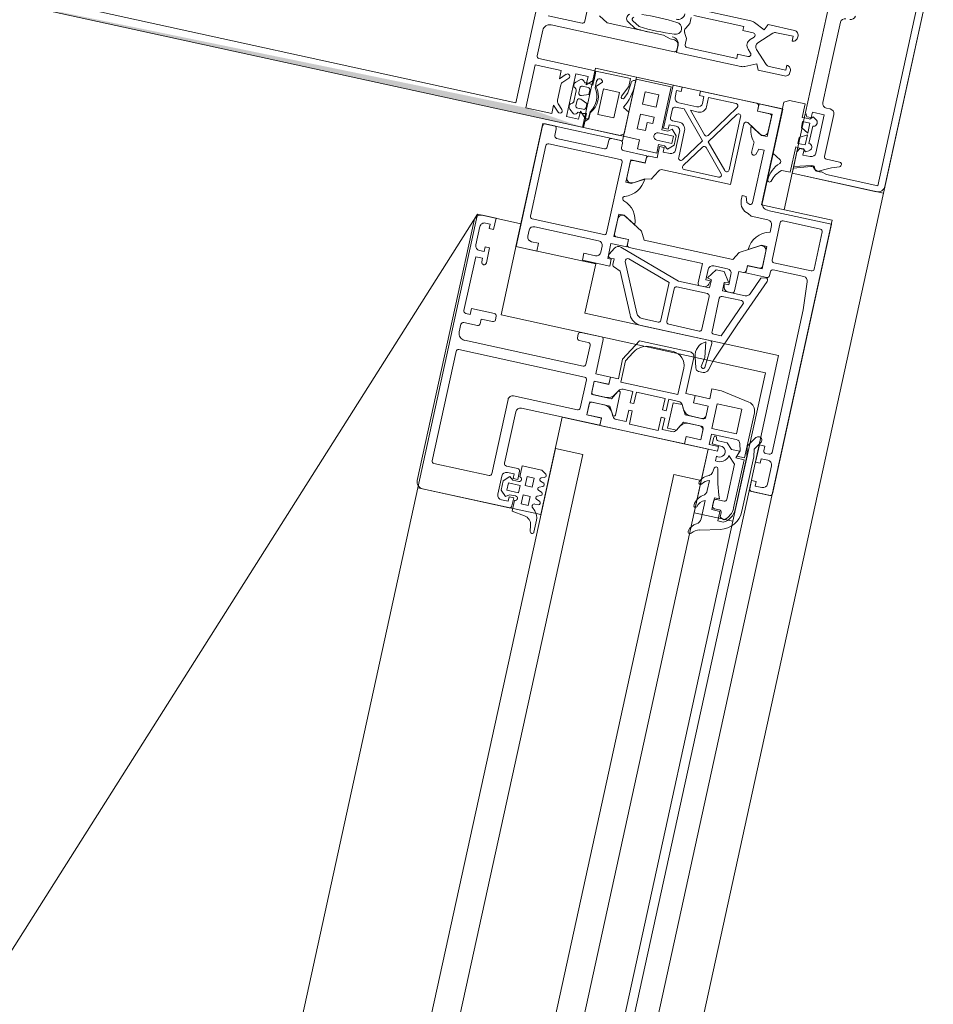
# Model space of a CAD drawing. Header units: metres. Extents: x 233012 to 233264, y 553571 to 554014.
# Tile 117 of 256: x 233196.596 to 233196.792, y 553801.417 to 553801.628. Entities that reach past the tile are written whole.
import ezdxf

# ---------------------------------------------------------------- set-up
doc = ezdxf.new("R2010")
doc.units = ezdxf.units.M
for name, color, linetype, lineweight in [('A-NL$1A_detailuitwerking', 252, 'Continuous', 5), ('A-NL30_stijlen_dorpels-pui', 252, 'Continuous', 5), ('A-NL30_wandopeningen', 252, 'Continuous', 5)]:
    doc.layers.add(name, color=color, linetype=linetype, lineweight=lineweight)

# ---------------------------------------------------------------- blocks, each defined once
blk = doc.blocks.new('Rectangular Mullion - vliesgevelprofiel_gen_bxh200x50-V52-01_Situatie')
at = {"layer": 'A-NL30_stijlen_dorpels-pui'}
blk.add_hatch(color=256, dxfattribs=at).paths.add_polyline_path([(-0.025, 0.0408), (-0.0235, 0.0538), (-0.025, 0.1735)])
at = {"layer": 'A-NL$1A_detailuitwerking'}
for p, q in [((-0.025, 0.1735), (-0.025, 0.0408)), ((-0.0229, 0.0561), (-0.0229, 0.1692)), ((0.0229, 0.0561), (-0.0229, 0.0561)), ((-0.0235, 0.0481), (-0.0235, 0.0538)), ((-0.0235, 0.0538), (-0.0141, 0.0538)), ((-0.0141, 0.0538), (-0.0141, 0.0481)), ((-0.0126, 0.0413), (-0.0126, 0.0533)), ((-0.0121, 0.0538), (-0.0065, 0.0538)), ((-0.0032, 0.0459), (-0.0032, 0.0533)), ((-0.005, 0.0523), (-0.005, 0.0253)), ((-0.0217, 0.0481), (-0.0235, 0.0481)), ((-0.02295, 0.04685), (-0.0217, 0.0481)), ((-0.02118, 0.04721), (-0.02224, 0.04615)), ((-0.01713, 0.0475), (-0.02047, 0.0475)), ((-0.01536, 0.04615), (-0.01642, 0.04721)), ((-0.0141, 0.0481), (-0.0159, 0.0481)), ((-0.0159, 0.0481), (-0.01465, 0.04685)), ((-0.0235, 0.0422), (-0.0235, 0.0449)), ((-0.0235, 0.0449), (-0.0141, 0.0449)), ((-0.02176, 0.04451), (-0.02258, 0.04354)), ((-0.01502, 0.04354), (-0.01585, 0.04452)), ((-0.0141, 0.0449), (-0.0141, 0.0422)), ((0.0027, 0.0454), (-0.0027, 0.0454)), ((-0.0212, 0.0417), (-0.0212, 0.0429)), ((-0.0207, 0.0434), (-0.01965, 0.0434)), ((-0.01765, 0.044), (-0.01995, 0.044)), ((-0.01918, 0.0427), (-0.01979, 0.0412)), ((-0.01781, 0.0412), (-0.01842, 0.0427)), ((-0.01795, 0.0434), (-0.0169, 0.0434)), ((-0.0164, 0.0429), (-0.0164, 0.0417)), ((-0.002, 0.04064), (-0.00087, 0.0426)), ((-0.025, 0.0408), (-0.0231, 0.0408)), ((-0.02365, 0.0408), (-0.025, 0.0408)), ((-0.025, 0.0408), (-0.025, 0.0329)), ((-0.02295, 0.0401), (-0.02365, 0.0408)), ((-0.0217, 0.0422), (-0.0235, 0.0422)), ((-0.0231, 0.0408), (-0.0217, 0.0422)), ((-0.02191, 0.0408), (-0.02296, 0.0408)), ((-0.0216, 0.0401), (-0.02295, 0.0401)), ((-0.02278, 0.0402), (-0.02138, 0.04014)), ((-0.01979, 0.0412), (-0.0207, 0.0412)), ((-0.0169, 0.0412), (-0.01781, 0.0412)), ((-0.01615, 0.0402), (-0.0147, 0.0402)), ((-0.0141, 0.0422), (-0.0159, 0.0422)), ((-0.0159, 0.0422), (-0.0145, 0.0408)), ((-0.01464, 0.0389), (-0.01584, 0.0401)), ((-0.0126, 0.0408), (-0.01569, 0.0408)), ((-0.0145, 0.0408), (-0.0131, 0.0408)), ((-0.0126, 0.0332), (-0.0126, 0.0408)), ((-0.002, 0.0283), (-0.002, 0.04064)), ((-0.0216, 0.0384), (-0.016, 0.0384)), ((-0.0216, 0.0349), (-0.0216, 0.0384)), ((-0.016, 0.0384), (-0.016, 0.0349)), ((-0.00085, 0.03632), (-0.00187, 0.03455)), ((-0.016, 0.0349), (-0.0216, 0.0349)), ((-0.01671, 0.03427), (-0.0143, 0.0332)), ((-0.00133, 0.03379), (-0.00042, 0.03536)), ((-0.025, 0.0329), (-0.02448, 0.032)), ((-0.02448, 0.032), (-0.01972, 0.032)), ((-0.01972, 0.032), (-0.01894, 0.03336)), ((-0.01567, 0.03312), (-0.01701, 0.03364)), ((-0.01349, 0.0329), (-0.01567, 0.03312)), ((-0.0143, 0.0332), (-0.0126, 0.0332)), ((-0.01371, 0.032), (-0.01292, 0.032)), ((-0.0025, 0.02675), (-0.002, 0.0283)), ((-0.0025, 0.0258), (-0.0025, 0.02675)), ((-0.00342, 0.02479), (-0.005, 0.02479)), ((-0.005, 0.02479), (-0.005, 0.01066)), ((-0.0045, 0.0248), (-0.0035, 0.0248)), ((-0.003, 0.02331), (-0.00165, 0.02331)), ((-0.00165, 0.02331), (-0.00048, 0.02398)), ((0.0005, 0.02397), (0.00165, 0.02331)), ((0.00165, 0.02331), (0.003, 0.02331)), ((0.005, 0.01066), (0.005, 0.02479)), ((-0.0035, 0.0119), (-0.0035, 0.02281)), ((0.0035, 0.02281), (0.0035, 0.0119)), ((-0.0026, 0.0119), (-0.0035, 0.0119)), ((-0.0026, 0.00962), (-0.0026, 0.0119)), ((0.0035, 0.0119), (0.0026, 0.0119)), ((0.0026, 0.0119), (0.0026, 0.00962)), ((-0.00481, 0.00982), (-0.00372, 0.00747)), ((-0.00106, 0.00994), (-0.00175, 0.00925)), ((0.00175, 0.00925), (0.00106, 0.00994)), ((0.00372, 0.00747), (0.00481, 0.00982)), ((-0.00372, 0.00747), (-0.005, 0.00688)), ((-0.005, 0.00688), (-0.005, 0.0011)), ((-0.00341, 0.00546), (-0.00071, 0.00816)), ((0.00071, 0.00816), (0.00341, 0.00546)), ((0.005, 0.00688), (0.00372, 0.00747)), ((0.005, 0.0011), (0.005, 0.00688)), ((-0.0037, 0.0011), (-0.0037, 0.00475)), ((0.0037, 0.00475), (0.0037, 0.0011)), ((-0.02168, 0), (-0.02273, -0.00181)), ((-0.01051, 0), (-0.02168, 0)), ((-0.0099, -0.00106), (-0.01051, 0)), ((-0.00265, 0.0011), (-0.0037, 0.0011)), ((0.0037, 0.0011), (0.00265, 0.0011)), ((-0.0099, -0.0045), (-0.0099, -0.00106)), ((-0.02494, -0.00266), (-0.02485, -0.0045)), ((-0.0239, -0.005), (-0.025, -0.005)), ((-0.025, -0.005), (-0.025, -0.0235)), ((-0.02485, -0.0045), (-0.01932, -0.0045)), ((-0.02273, -0.00858), (-0.0239, -0.005)), ((-0.0203, -0.005), (-0.0235, -0.005)), ((-0.0235, -0.005), (-0.0225, -0.00875)), ((-0.0195, -0.00548), (-0.0203, -0.005)), ((-0.01935, -0.00621), (-0.01994, -0.0068)), ((-0.0195, -0.0064), (-0.0195, -0.00548)), ((-0.0185, -0.0064), (-0.0185, -0.0048)), ((-0.0185, -0.0048), (-0.0172, -0.0048)), ((-0.0172, -0.0048), (-0.01628, -0.0064)), ((-0.01592, -0.0064), (-0.015, -0.0048)), ((-0.015, -0.0048), (-0.0137, -0.0048)), ((-0.0137, -0.0048), (-0.0137, -0.0064)), ((-0.01288, -0.0045), (-0.0099, -0.0045)), ((-0.01226, -0.0068), (-0.01285, -0.00621)), ((-0.0117, -0.005), (-0.0125, -0.00548)), ((-0.0125, -0.00548), (-0.0125, -0.0064)), ((0, -0.005), (-0.0117, -0.005)), ((0.0117, -0.005), (0, -0.005)), ((-0.0207, -0.008), (-0.0207, -0.0064)), ((-0.0207, -0.0064), (-0.0195, -0.0064)), ((-0.01994, -0.0068), (-0.0194, -0.00764)), ((-0.01628, -0.0064), (-0.0185, -0.0064)), ((-0.01798, -0.00712), (-0.01422, -0.00712)), ((-0.0137, -0.0064), (-0.01592, -0.0064)), ((-0.0128, -0.00764), (-0.01226, -0.0068)), ((-0.0125, -0.0064), (-0.0113, -0.0064)), ((-0.0113, -0.0064), (-0.0113, -0.009)), ((-0.0088, -0.00815), (0, -0.00815)), ((0, -0.00815), (0.0088, -0.00815)), ((-0.0113, -0.009), (-0.0197, -0.009)), ((-0.0098, -0.01), (-0.0098, -0.00915)), ((-0.0237, -0.01224), (-0.0234, -0.01106)), ((-0.0237, -0.0235), (-0.0237, -0.01224)), ((-0.0205, -0.0144), (-0.0205, -0.0115)), ((-0.02, -0.011), (-0.0108, -0.011)), ((0.0237, -0.0235), (-0.0237, -0.0235)), ((-0.0235, -0.025), (0.0235, -0.025))]:
    blk.add_line(p, q, dxfattribs=at)
for centre, radius, start, end in [((0.04794, 0.03017), 0.0494, 175.7977, 184.735), ((-0.04794, 0.03017), 0.0494, 355.265, 4.2023), ((-0.04048, -0.0208), 0.02, 18.18, 31.3119)]:
    blk.add_arc(centre, radius, start, end, dxfattribs=at)
for centre, major_axis, start_param, end_param in [((-0.0121, 0.0533), (0.000438, 0.000241), 1.068763, 2.639559), ((-0.0065, 0.0523), (0.00106, 0.00106), 5.497787, 7.068583), ((-0.02259, 0.0465), (0.00015, 0.000477), 1.089743, 4.231336), ((-0.02047, 0.0465), (-0.000747, 0.000665), 5.439233, 6.224631), ((-0.01713, 0.0465), (0.000949, 0.000316), 0.463648, 1.249046), ((-0.01501, 0.0465), (0.000009, 0.0005), 2.374704, 5.516297), ((-0.02115, 0.044), (0.00074, 0.000305), 0.481671, 2.052467), ((-0.01976, 0.0449), (0.000871, 0.000312), 3.119136, 4.159926), ((-0.01784, 0.0449), (0.000078, 0.000922), 3.434707, 4.475497), ((-0.01645, 0.044), (-0.000794, 0.000098), 3.979138, 5.533029), ((-0.0027, 0.0459), (-0.000101, 0.00049), 1.36835, 2.939147), ((-0.02181, 0.04343), (-0.00042, 0.000656), 0.855684, 2.323661), ((-0.01896, 0.04189), (-0.0029, 0.00121), 0.143822, 0.749382), ((-0.0207, 0.0429), (0.000191, 0.000462), 0.392699, 1.963495), ((-0.01965, 0.04289), (0.00029, 0.000418), 4.931333, 6.889198), ((-0.01795, 0.04289), (0, 0.000509), 0, 1.957866), ((-0.0169, 0.0429), (0.000178, 0.000467), 5.07571, 6.646506), ((-0.01864, 0.04189), (-0.00309, 0.00055), 2.965091, 3.571207), ((-0.01579, 0.04343), (-0.000096, 0.000774), 3.265663, 4.733634), ((-0.02277, 0.04053), (-0.000272, 0.000187), 5.926495, 8.415104), ((-0.01872, 0.04337), (-0.00275, 0.00338), 1.737235, 3.180711), ((-0.0188, 0.04371), (0.00421, 0.00128), 3.790712, 5.063531), ((-0.0207, 0.0417), (0, 0.0005), 1.570796, 3.141593), ((-0.0169, 0.0417), (0.000224, 0.000447), 3.60524, 5.176037), ((-0.0147, 0.03955), (0.000532, 0.000373), 4.187828, 7.242969), ((-0.0131, 0.0413), (0.000491, 0.000095), 4.522136, 6.092932), ((0, 0.03579), (-0.000551, 0.000835), 4.652438, 6.72012), ((-0.01685, 0.03395), (0.000208, 0.000281), 0.218792, 3.289317), ((0.04794, 0.03017), (0.02632, 0.04251), 2.037369, 2.10043), ((0, 0.03509), (0.000492, 0.000091), 0.340637, 2.397257), ((-0.01371, 0.0427), (-0.00373, 0.01003), 2.275457, 2.785703), ((-0.01344, 0.0323), (0.000476, 0.000365), 5.105496, 7.288456), ((-0.0035, 0.0258), (-0.000759, 0.000651), 2.27987, 3.850666), ((-0.00342, 0.02629), (0.00085, 0.00123), 3.746317, 5.392409), ((0, 0.02609), (-0.000916, 0.000916), 0.784951, 2.35613), ((0, 0.02609), (0.000916, 0.000916), 3.926865, 5.498043), ((0.00342, 0.02629), (0.00106, 0.00106), 2.280898, 3.926991), ((-0.0045, 0.0253), (-0.000073, 0.000495), 1.425068, 2.995864), ((-0.003, 0.02281), (0.000094, 0.000491), 0.190253, 1.761049), ((0, 0.0231), (0.00026, 0.000968), 6.024039, 7.050589), ((-0.003, 0.01066), (-0.00168, 0.00109), 0.576286, 1.012179), ((0.003, 0.01066), (0.00136, 0.00146), 5.026291, 5.462185), ((-0.0021, 0.0096), (-0.000133, 0.000482), 1.269335, 3.656781), ((0, 0.00888), (-0.00064, 0.00136), 5.844841, 6.63087), ((0, 0.00745), (-0.000995, 0.000098), 4.810157, 5.59648), ((0, 0.00888), (0.00106, 0.00106), 0, 0.786029), ((0, 0.00745), (-0.0009, 0.000435), 4.377786, 5.16411), ((0.0021, 0.0096), (0.000017, 0.0005), 2.390403, 4.777849), ((-0.0027, 0.00475), (0.000973, 0.00023), 2.124361, 2.909769), ((0.0027, 0.00475), (-0.000433, 0.000901), 4.264357, 5.049764), ((-0.004, 0.0011), (-0.000851, 0.000526), 0.553574, 2.300346), ((-0.00365, 0.0011), (-0.000689, 0.000725), 2.206027, 3.952898), ((0.00365, 0.0011), (0.000954, 0.000301), 2.836182, 4.583053), ((0.004, 0.0011), (-0.000238, 0.000971), 2.725757, 4.472529), ((-0.0275, -0.00055), (-0.000179, 0.000356), 5.816041, 8.699377), ((-0.0289, -0.00585), (0.0019, 0.00472), 5.774591, 6.407606), ((-0.02788, -0.0064), (-0.0034, 0.00526), 4.937872, 5.648125), ((-0.02316, -0.00156), (-0.00002, 0.0005), 2.315222, 4.147817), ((-0.01363, -0.00548), (-0.00565, 0.00119), 0.037592, 0.33537), ((-0.01857, -0.00548), (-0.0054, 0.00202), 3.371602, 3.66938), ((-0.0197, -0.008), (-0.000984, 0.000175), 0.176495, 1.747291), ((-0.01878, -0.00712), (0.000752, 0.000274), 3.490658, 5.934119), ((-0.01342, -0.00712), (-0.000545, 0.000585), 0.821052, 3.264513), ((-0.0088, -0.00915), (0.00016, 0.000986), 0.160875, 1.731672), ((0.0088, -0.00915), (0.000994, 0.000098), 6.184488, 7.755284), ((-0.02131, -0.01064), (-0.00021, 0.00212), 0.853429, 1.671043), ((-0.02288, -0.01009), (-0.000186, 0.000572), 6.098445, 8.08587), ((-0.0234, -0.0088), (0.000392, 0.00058), 4.259893, 5.620941), ((-0.02306, -0.00891), (-0.000567, 0.000163), 2.039914, 3.694817), ((-0.0108, -0.01), (0.00099, 0.000135), 4.576916, 6.147712), ((0.0108, -0.01), (0.000828, 0.00056), 2.546448, 4.117244), ((-0.02, -0.0115), (-0.000109, 0.000487), 6.059964, 7.63516), ((-0.021, -0.0144), (0.000426, 0.000262), 2.907544, 5.731836), ((-0.0235, -0.0235), (-0.0013, 0.00074), 0.515188, 2.085985)]:
    blk.add_ellipse(centre, major_axis=major_axis, ratio=1, start_param=start_param, end_param=end_param, dxfattribs=at)
blk = doc.blocks.new('Rectangular Mullion - NLRS_31_CWM_vliesgevelprofiel bxh 50x200_gen_mie-2812385-01_Situatie')
at = {"layer": 'A-NL30_stijlen_dorpels-pui'}
for p, q in [((-0.025, 0.025), (0.025, 0.025)), ((-0.025, 0.005), (-0.025, 0.025)), ((0.025, 0.025), (0.025, 0.005)), ((-0.012, 0.005), (-0.025, 0.005)), ((0.025, 0.005), (0.012, 0.005)), ((0.012, 0.005), (0.012, -0.041)), ((-0.012, -0.041), (-0.012, -0.032)), ((-0.025, -0.041), (-0.012, -0.041)), ((0.012, -0.041), (0.025, -0.041))]:
    blk.add_line(p, q, dxfattribs=at)
blk = doc.blocks.new('NLRS_31_WI_CWP_aluminium raam_gen_mie - AWS 65 BS kiep-2839039-01_Situatie')
at = {"layer": 'A-NL$1A_detailuitwerking'}
for p, q in [((0.2505, 0.05945), (0.1935, 0.05945)), ((0.192, 0.05795), (0.192, 0.03895)), ((0.1983, 0.05725), (0.2223, 0.05725)), ((0.2265, 0.05745), (0.2282, 0.05745)), ((0.2312, 0.05745), (0.243, 0.05745)), ((0.243, 0.05745), (0.243, 0.05595)), ((0.2455, 0.05795), (0.2495, 0.05795)), ((0.252, 0.05495), (0.252, 0.05795)), ((0.1978, 0.04465), (0.1978, 0.05675)), ((0.2228, 0.05675), (0.2228, 0.02915)), ((0.225, 0.02995), (0.225, 0.05595)), ((0.2287, 0.05695), (0.2287, 0.05395)), ((0.2307, 0.05595), (0.2307, 0.05695)), ((0.232, 0.05595), (0.2307, 0.05595)), ((0.232, 0.05095), (0.232, 0.05595)), ((0.243, 0.05595), (0.2422, 0.05595)), ((0.2422, 0.05495), (0.2455, 0.05495)), ((0.2445, 0.05595), (0.2445, 0.05695)), ((0.2455, 0.05595), (0.2445, 0.05595)), ((0.2455, 0.05495), (0.2455, 0.05595)), ((0.2505, 0.05595), (0.2495, 0.05595)), ((0.2495, 0.05595), (0.2495, 0.05495)), ((0.2495, 0.05495), (0.252, 0.05495)), ((0.2505, 0.05695), (0.2505, 0.05595)), ((0.2292, 0.05345), (0.2302, 0.05345)), ((0.2302, 0.05345), (0.2302, 0.05095)), ((0.2307, 0.05045), (0.2315, 0.05045)), ((0.2735, 0.04945), (0.247, 0.04945)), ((0.247, 0.04945), (0.247, 0.04495)), ((0.274, 0.04695), (0.274, 0.04895)), ((0.2487, 0.04495), (0.2487, 0.04648)), ((0.2497, 0.04748), (0.251, 0.04748)), ((0.252, 0.04648), (0.252, 0.03245)), ((0.2535, 0.03165), (0.2535, 0.04735)), ((0.254, 0.04785), (0.2695, 0.04785)), ((0.27, 0.04735), (0.27, 0.03165)), ((0.272, 0.04645), (0.2735, 0.04645)), ((0.247, 0.04495), (0.2487, 0.04495)), ((0.2715, 0.03545), (0.2715, 0.04595)), ((0.2146, 0.04415), (0.1983, 0.04415)), ((0.2156, 0.02915), (0.2156, 0.04315)), ((0.1933, 0.03945), (0.1933, 0.04095)), ((0.19532, 0.04145), (0.19414, 0.04026)), ((0.19414, 0.04026), (0.19475, 0.03945)), ((0.1943, 0.04195), (0.1983, 0.04195)), ((0.19738, 0.04145), (0.19532, 0.04145)), ((0.19555, 0.04025), (0.19715, 0.04025)), ((0.19555, 0.03765), (0.19555, 0.04025)), ((0.19715, 0.04025), (0.19715, 0.03765)), ((0.19856, 0.04026), (0.19738, 0.04145)), ((0.19795, 0.03945), (0.19856, 0.04026)), ((0.1993, 0.04095), (0.1993, 0.03945)), ((0.2006, 0.03895), (0.2006, 0.04145)), ((0.2011, 0.04195), (0.2124, 0.04195)), ((0.2134, 0.04095), (0.2134, 0.02375)), ((0.19141, 0.03815), (0.191, 0.03535)), ((0.19375, 0.03815), (0.19141, 0.03815)), ((0.1925, 0.03845), (0.1943, 0.03845)), ((0.1943, 0.03945), (0.1933, 0.03945)), ((0.1943, 0.03845), (0.1943, 0.03945)), ((0.19475, 0.03945), (0.19475, 0.03815)), ((0.19795, 0.03815), (0.19795, 0.03945)), ((0.1993, 0.03945), (0.1983, 0.03945)), ((0.1983, 0.03945), (0.1983, 0.03845)), ((0.1983, 0.03845), (0.2001, 0.03845)), ((0.20135, 0.03815), (0.19895, 0.03815)), ((0.20135, 0.03385), (0.20135, 0.03815)), ((0.19335, 0.03665), (0.19535, 0.03665)), ((0.19335, 0.03505), (0.19335, 0.03665)), ((0.19535, 0.03665), (0.19535, 0.03505)), ((0.19715, 0.03765), (0.19555, 0.03765)), ((0.19736, 0.03665), (0.19936, 0.03665)), ((0.19736, 0.03505), (0.19736, 0.03665)), ((0.19936, 0.03665), (0.19936, 0.03505)), ((0.1925, 0.03346), (0.19308, 0.03409)), ((0.19535, 0.03505), (0.19335, 0.03505)), ((0.19936, 0.03505), (0.19736, 0.03505)), ((0.2007, 0.03285), (0.20135, 0.03385)), ((0.2487, 0.03495), (0.2472, 0.03495)), ((0.2472, 0.03495), (0.2472, 0.02895)), ((0.2487, 0.03245), (0.2487, 0.03495)), ((0.2735, 0.03495), (0.272, 0.03495)), ((0.274, 0.03245), (0.274, 0.03445)), ((0.18933, 0.03366), (0.18796, 0.03345)), ((0.18803, 0.03265), (0.19066, 0.03265)), ((0.19395, 0.03375), (0.19395, 0.03293)), ((0.1947, 0.03285), (0.195, 0.03365)), ((0.1957, 0.03365), (0.196, 0.03285)), ((0.1967, 0.03285), (0.197, 0.03365)), ((0.1977, 0.03365), (0.198, 0.03285)), ((0.1987, 0.03285), (0.199, 0.03365)), ((0.1997, 0.03365), (0.2, 0.03285)), ((0.2302, 0.03195), (0.2302, 0.02995)), ((0.2315, 0.03245), (0.2307, 0.03245)), ((0.232, 0.02745), (0.232, 0.03195)), ((0.2725, 0.03195), (0.2735, 0.03195)), ((0.2875, 0.032), (0.275, 0.032)), ((0.275, 0.032), (0.275, 0.0285)), ((0.2875, 0.0243), (0.2875, 0.032)), ((0.2487, 0.02895), (0.2487, 0.02975)), ((0.2487, 0.02975), (0.252, 0.02975)), ((0.25115, 0.02877), (0.24965, 0.02963)), ((0.251, 0.03145), (0.2497, 0.03145)), ((0.252, 0.02975), (0.252, 0.02627)), ((0.2695, 0.03115), (0.254, 0.03115)), ((0.272, 0.02627), (0.272, 0.03145)), ((0.2223, 0.02865), (0.2161, 0.02865)), ((0.2297, 0.02945), (0.2255, 0.02945)), ((0.2472, 0.0279), (0.24662, 0.02654)), ((0.2472, 0.02895), (0.2487, 0.02895)), ((0.2472, 0.01387), (0.25164, 0.02752)), ((0.2489, 0.0284), (0.2477, 0.0284)), ((0.2489, 0.0292), (0.2489, 0.0284)), ((0.25358, 0.02627), (0.25358, 0.02945)), ((0.25358, 0.02945), (0.2585, 0.02945)), ((0.25361, 0.02894), (0.25361, 0.02624)), ((0.25742, 0.02944), (0.25411, 0.02944)), ((0.25598, 0.02392), (0.2583, 0.02794)), ((0.2585, 0.02825), (0.25699, 0.02564)), ((0.2585, 0.02945), (0.2585, 0.02825)), ((0.2655, 0.02825), (0.2655, 0.02945)), ((0.2655, 0.02945), (0.27042, 0.02945)), ((0.26701, 0.02564), (0.2655, 0.02825)), ((0.26571, 0.02791), (0.26703, 0.02563)), ((0.26989, 0.02944), (0.26641, 0.02944)), ((0.27039, 0.02624), (0.27039, 0.02894)), ((0.27042, 0.02945), (0.27042, 0.02627)), ((0.273, 0.0285), (0.273, 0.0243)), ((0.275, 0.0285), (0.273, 0.0285)), ((0.2772, 0.0295), (0.2804, 0.0295)), ((0.2772, 0.0277), (0.2772, 0.0295)), ((0.279, 0.0277), (0.2772, 0.0277)), ((0.279, 0.0265), (0.279, 0.0277)), ((0.2804, 0.0295), (0.2804, 0.0265)), ((0.2826, 0.0265), (0.2826, 0.0295)), ((0.2826, 0.0295), (0.2853, 0.0295)), ((0.2853, 0.0295), (0.2853, 0.0265)), ((0.215, 0.02375), (0.215, 0.02695)), ((0.215, 0.02695), (0.2174, 0.02695)), ((0.21788, 0.02694), (0.21502, 0.02694)), ((0.21502, 0.02694), (0.21502, 0.02374)), ((0.21788, 0.02371), (0.21788, 0.02694)), ((0.2179, 0.02645), (0.2179, 0.02255)), ((0.2195, 0.02255), (0.2195, 0.02645)), ((0.22238, 0.02694), (0.21952, 0.02694)), ((0.21952, 0.02694), (0.21952, 0.02371)), ((0.22, 0.02695), (0.2224, 0.02695)), ((0.22238, 0.02374), (0.22238, 0.02694)), ((0.2224, 0.02695), (0.2224, 0.02375)), ((0.224, 0.02375), (0.224, 0.02695)), ((0.224, 0.02695), (0.2315, 0.02695)), ((0.24662, 0.02654), (0.23793, 0.02249)), ((0.23857, 0.02113), (0.24887, 0.02593)), ((0.24955, 0.02533), (0.24645, 0.01576)), ((0.252, 0.02627), (0.25358, 0.02627)), ((0.252, 0.02574), (0.252, 0.0097)), ((0.25361, 0.02624), (0.2525, 0.02624)), ((0.26703, 0.02563), (0.26727, 0.0243)), ((0.2715, 0.02624), (0.27039, 0.02624)), ((0.27042, 0.02627), (0.272, 0.02627)), ((0.272, 0.024), (0.272, 0.02574)), ((0.2804, 0.0265), (0.279, 0.0265)), ((0.2853, 0.0265), (0.2826, 0.0265)), ((0.2134, 0.02375), (0.215, 0.02375)), ((0.2134, 0.02374), (0.2134, 0.00516)), ((0.21502, 0.02374), (0.2134, 0.02374)), ((0.224, 0.02374), (0.22238, 0.02374)), ((0.2224, 0.02375), (0.224, 0.02375)), ((0.224, 0.022), (0.224, 0.02374)), ((0.2542, 0.02292), (0.25598, 0.02392)), ((0.26727, 0.0243), (0.2693, 0.02313)), ((0.2745, 0.024), (0.272, 0.024)), ((0.273, 0.0243), (0.2749, 0.0243)), ((0.2745, 0.023), (0.2745, 0.024)), ((0.2749, 0.0243), (0.2749, 0.023)), ((0.2757, 0.0216), (0.2757, 0.0249)), ((0.2773, 0.0249), (0.2773, 0.0216)), ((0.2781, 0.023), (0.2781, 0.0243)), ((0.2781, 0.0243), (0.2875, 0.0243)), ((0.288, 0.024), (0.2785, 0.024)), ((0.2785, 0.024), (0.2785, 0.023)), ((0.288, 0.022), (0.288, 0.024)), ((0.21589, 0.02141), (0.21688, 0.02198)), ((0.2179, 0.02255), (0.2161, 0.02151)), ((0.2213, 0.02151), (0.2195, 0.02255)), ((0.22052, 0.02198), (0.22151, 0.02141)), ((0.22342, 0.0088), (0.22342, 0.0213)), ((0.22342, 0.0213), (0.22811, 0.0213)), ((0.2283, 0.022), (0.224, 0.022)), ((0.22811, 0.0213), (0.2302, 0.02009)), ((0.2329, 0.01934), (0.2283, 0.022)), ((0.2542, 0.00348), (0.2542, 0.02292)), ((0.2698, 0.02224), (0.2698, 0.0074)), ((0.2735, 0.0215), (0.2735, 0.023)), ((0.2735, 0.023), (0.2745, 0.023)), ((0.2749, 0.023), (0.27429, 0.02219)), ((0.27429, 0.02219), (0.27547, 0.021)), ((0.2773, 0.0216), (0.2757, 0.0216)), ((0.27753, 0.021), (0.27871, 0.02219)), ((0.27871, 0.02219), (0.2781, 0.023)), ((0.2785, 0.023), (0.2795, 0.023)), ((0.2795, 0.023), (0.2795, 0.0215)), ((0.2805, 0.021), (0.2805, 0.0225)), ((0.281, 0.023), (0.283, 0.023)), ((0.2835, 0.0225), (0.2835, 0.02055)), ((0.2845, 0.018), (0.2845, 0.022)), ((0.2855, 0.023), (0.287, 0.023)), ((0.287, 0.023), (0.287, 0.022)), ((0.287, 0.022), (0.288, 0.022)), ((0.21539, 0.0184), (0.21539, 0.02054)), ((0.21625, 0.02095), (0.22115, 0.02095)), ((0.22201, 0.02054), (0.22201, 0.0184)), ((0.2329, 0.0082), (0.2329, 0.01934)), ((0.2362, 0.01977), (0.2362, 0.00458)), ((0.2377, 0.01626), (0.2377, 0.01977)), ((0.27307, 0.0195), (0.279, 0.0195)), ((0.2785, 0.0205), (0.2745, 0.0205)), ((0.27547, 0.021), (0.27753, 0.021)), ((0.2835, 0.02055), (0.27766, 0.0153)), ((0.27899, 0.01515), (0.2835, 0.01921)), ((0.2835, 0.01921), (0.2835, 0.01749)), ((0.215, 0.0113), (0.215, 0.0176)), ((0.215, 0.0176), (0.21789, 0.0176)), ((0.21789, 0.0184), (0.21539, 0.0184)), ((0.21789, 0.0176), (0.21789, 0.0184)), ((0.22201, 0.0184), (0.21951, 0.0184)), ((0.21951, 0.0184), (0.21951, 0.0176)), ((0.21951, 0.0176), (0.22201, 0.0176)), ((0.22201, 0.0176), (0.22201, 0.0113)), ((0.2708, 0.01024), (0.2708, 0.01778)), ((0.27158, 0.0182), (0.27637, 0.01497)), ((0.27766, 0.0153), (0.27279, 0.01859)), ((0.287, 0.017), (0.2855, 0.017)), ((0.288, 0.018), (0.287, 0.018)), ((0.287, 0.018), (0.287, 0.017)), ((0.288, 0.00566), (0.288, 0.018)), ((0.2322, 0.01663), (0.2322, 0.0118)), ((0.24645, 0.01576), (0.2382, 0.01576)), ((0.285, 0.016), (0.287, 0.016)), ((0.287, 0.016), (0.287, 0.00994)), ((0.2377, 0.00726), (0.2377, 0.01396)), ((0.2382, 0.01446), (0.2454, 0.01446)), ((0.2459, 0.01396), (0.2459, 0.00726)), ((0.2472, 0.00706), (0.2472, 0.01387)), ((0.27642, 0.01418), (0.27163, 0.00987)), ((0.27247, 0.00927), (0.27775, 0.01403)), ((0.27775, 0.01403), (0.28475, 0.00931)), ((0.28622, 0.00953), (0.27905, 0.01436)), ((0.2179, 0.0113), (0.215, 0.0113)), ((0.2179, 0.0105), (0.2179, 0.0113)), ((0.22201, 0.0113), (0.2195, 0.0113)), ((0.2195, 0.0113), (0.2195, 0.0105)), ((0.21539, 0.00836), (0.21539, 0.0105)), ((0.21539, 0.0105), (0.2179, 0.0105)), ((0.2215, 0.00945), (0.2159, 0.00945)), ((0.2159, 0.00945), (0.2159, 0.0075)), ((0.2195, 0.0105), (0.22201, 0.0105)), ((0.2215, 0.00749), (0.2215, 0.00945)), ((0.22201, 0.0105), (0.22201, 0.00836)), ((0.2292, 0.0088), (0.22342, 0.0088)), ((0.2472, 0.0092), (0.2472, 0.00837)), ((0.252, 0.0097), (0.2477, 0.0097)), ((0.21688, 0.00692), (0.21589, 0.00749)), ((0.2159, 0.0075), (0.2179, 0.00635)), ((0.2179, 0.00635), (0.2179, 0.00245)), ((0.2195, 0.00635), (0.2215, 0.00749)), ((0.2195, 0.00245), (0.2195, 0.00635)), ((0.22151, 0.00749), (0.22052, 0.00692)), ((0.224, 0.00516), (0.224, 0.0072)), ((0.224, 0.0072), (0.2319, 0.0072)), ((0.23208, 0.00691), (0.22983, 0.00628)), ((0.2454, 0.00676), (0.2382, 0.00676)), ((0.249, 0.00706), (0.2472, 0.00706)), ((0.24794, 0.0074), (0.2487, 0.0072)), ((0.2487, 0.0072), (0.2487, 0.0082)), ((0.2487, 0.0082), (0.251, 0.0082)), ((0.24923, 0.00794), (0.249, 0.00706)), ((0.2513, 0.00655), (0.24923, 0.00794)), ((0.2513, 0.00477), (0.2513, 0.00655)), ((0.252, 0.0072), (0.252, 0.0042)), ((0.2698, 0.0074), (0.28311, 0.0074)), ((0.28447, 0.0084), (0.2728, 0.0084)), ((0.28354, 0.00665), (0.28171, 0.00349)), ((0.2134, 0.00516), (0.21502, 0.00516)), ((0.215, 0.00515), (0.2134, 0.00515)), ((0.2134, 0.00515), (0.2134, -0.00205)), ((0.215, 0.00195), (0.215, 0.00515)), ((0.21502, 0.00516), (0.21502, 0.00196)), ((0.21788, 0.00276), (0.21788, 0.00519)), ((0.21952, 0.00519), (0.21952, 0.00276)), ((0.22237, 0.00196), (0.22237, 0.00516)), ((0.22237, 0.00516), (0.224, 0.00516)), ((0.224, 0.00515), (0.2224, 0.00515)), ((0.2224, 0.00515), (0.2224, 0.00195)), ((0.224, 0.00195), (0.224, 0.00515)), ((0.2292, 0.00559), (0.2292, 0.00454)), ((0.23567, 0.00408), (0.23034, 0.00438)), ((0.23039, 0.00522), (0.23242, 0.00489)), ((0.23242, 0.00489), (0.23571, 0.00536)), ((0.2382, 0.00456), (0.2455, 0.00456)), ((0.2472, -0.00077), (0.2472, 0.00426)), ((0.2472, 0.00426), (0.249, 0.00426)), ((0.249, 0.00426), (0.24923, 0.00339)), ((0.24923, 0.00339), (0.2513, 0.00477)), ((0.26802, 0.00445), (0.267, 0.00445)), ((0.26802, 0.0036), (0.26802, 0.00445)), ((0.27983, 0.00445), (0.27745, 0.00445)), ((0.2815, 0.00315), (0.283, 0.00576)), ((0.28639, 0.00246), (0.28639, 0.00516)), ((0.28639, 0.00516), (0.2875, 0.00516)), ((0.288, 0.00513), (0.28642, 0.00513)), ((0.28642, 0.00513), (0.28642, 0.00195)), ((0.288, -0.00005), (0.288, 0.00513)), ((0.23, 0.00354), (0.23225, 0.0029)), ((0.23225, 0.0029), (0.2407, -0.00042)), ((0.2377, 0.00243), (0.2377, 0.00406)), ((0.24531, -0.00068), (0.2377, 0.00243)), ((0.246, 0.00406), (0.246, -0.00021)), ((0.2472, 0.00303), (0.2472, 0.0022)), ((0.2487, 0.0042), (0.24794, 0.004)), ((0.2487, 0.0032), (0.2487, 0.0042)), ((0.251, 0.0032), (0.2487, 0.0032)), ((0.25598, 0.00248), (0.2542, 0.00348)), ((0.2583, -0.00154), (0.25598, 0.00248)), ((0.26453, 0.00237), (0.2641, 0.00162)), ((0.2665, 0.00245), (0.26678, 0.0032)), ((0.26678, 0.0032), (0.26802, 0.0036)), ((0.27728, 0.0035), (0.2785, 0.00311)), ((0.2785, 0.00311), (0.2785, 0.00195)), ((0.2815, 0.00195), (0.2815, 0.00315)), ((0.2174, 0.00195), (0.215, 0.00195)), ((0.21502, 0.00196), (0.21708, 0.00196)), ((0.2179, -0.00525), (0.2179, 0.00015)), ((0.2179, 0.00015), (0.2233, 0.00015)), ((0.2224, 0.00195), (0.22, 0.00195)), ((0.22032, 0.00196), (0.22237, 0.00196)), ((0.2233, 0.00015), (0.2233, -0.00525)), ((0.2262, 0.00195), (0.224, 0.00195)), ((0.2262, -0.00011), (0.2262, 0.00195)), ((0.2477, 0.0017), (0.252, 0.0017)), ((0.252, 0.0017), (0.252, 0.00066)), ((0.25358, 0.00013), (0.252, 0.00013)), ((0.252, 0.00013), (0.252, -0.00445)), ((0.2525, 0.00016), (0.25361, 0.00016)), ((0.25358, -0.00305), (0.25358, 0.00013)), ((0.25361, 0.00016), (0.25361, -0.00254)), ((0.25699, 0.00076), (0.2585, -0.00185)), ((0.2641, 0.00162), (0.2641, -0.00205)), ((0.2785, 0.00195), (0.267, 0.00195)), ((0.28642, 0.00195), (0.2815, 0.00195)), ((0.28241, 0.00196), (0.28589, 0.00196)), ((0.19606, -0.00195), (0.19711, -0.00629)), ((0.20246, -0.00174), (0.19849, -0.00174)), ((0.20687, -0.00174), (0.20468, -0.00174)), ((0.20969, -0.00215), (0.20865, -0.00198)), ((0.21229, -0.00208), (0.21125, -0.00208)), ((0.2134, -0.00205), (0.2144, -0.00205)), ((0.2144, -0.00205), (0.2144, -0.00005)), ((0.2144, -0.00005), (0.2167, -0.00005)), ((0.2147, -0.00065), (0.2146, -0.00252)), ((0.2161, -0.00065), (0.2147, -0.00065)), ((0.2156, -0.00369), (0.2156, -0.00175)), ((0.2167, -0.00005), (0.2167, -0.00547)), ((0.22509, -0.0064), (0.2262, -0.00011)), ((0.2407, -0.00042), (0.25121, -0.0047)), ((0.25159, -0.00324), (0.24782, -0.0017)), ((0.2585, -0.00185), (0.2585, -0.00305)), ((0.2661, -0.01555), (0.2661, -0.00155)), ((0.2676, -0.00005), (0.288, -0.00005)), ((0.2009, -0.00535), (0.2009, -0.00355)), ((0.2009, -0.00355), (0.2035, -0.00355)), ((0.2012, -0.00405), (0.2012, -0.00515)), ((0.2027, -0.00355), (0.2017, -0.00355)), ((0.2032, -0.00575), (0.2032, -0.00405)), ((0.2035, -0.00355), (0.2035, -0.00464)), ((0.2144, -0.00494), (0.2156, -0.00369)), ((0.2519, -0.00424), (0.25159, -0.00324)), ((0.2585, -0.00305), (0.25358, -0.00305)), ((0.25412, -0.00304), (0.25744, -0.00304)), ((0.2631, -0.00305), (0.26163, -0.00305)), ((0.1988, -0.00652), (0.1988, -0.00535)), ((0.1988, -0.00535), (0.2009, -0.00535)), ((0.1997, -0.00565), (0.1993, -0.00658)), ((0.2007, -0.00565), (0.1997, -0.00565)), ((0.21148, -0.00625), (0.2037, -0.00625)), ((0.21299, -0.00468), (0.21148, -0.00625)), ((0.2128, -0.00805), (0.2128, -0.0062)), ((0.2128, -0.0062), (0.2144, -0.00678)), ((0.2144, -0.00678), (0.2144, -0.00494)), ((0.2233, -0.00525), (0.2179, -0.00525)), ((0.2525, -0.00495), (0.2534, -0.00495)), ((0.2539, -0.00545), (0.2539, -0.01212)), ((0.2554, -0.01345), (0.2554, -0.00525)), ((0.2559, -0.00475), (0.2641, -0.00475)), ((0.2646, -0.00525), (0.2646, -0.01345)), ((0.20228, -0.00805), (0.2128, -0.00805)), ((0.2145, -0.00682), (0.2132, -0.00635)), ((0.2132, -0.00635), (0.2132, -0.00805)), ((0.2132, -0.00805), (0.22312, -0.00805)), ((0.21538, -0.00812), (0.2137, -0.00845)), ((0.21596, -0.00643), (0.2145, -0.00682)), ((0.21799, -0.0095), (0.21613, -0.00826)), ((0.20193, -0.00995), (0.21385, -0.00995)), ((0.2137, -0.00845), (0.20194, -0.00845)), ((0.2088, -0.01055), (0.207, -0.01055)), ((0.2088, -0.01155), (0.2088, -0.01055)), ((0.2166, -0.01055), (0.2128, -0.01055)), ((0.2128, -0.01055), (0.2128, -0.01155)), ((0.21385, -0.00995), (0.21547, -0.00963)), ((0.21547, -0.00963), (0.21711, -0.01071)), ((0.2166, -0.01175), (0.2166, -0.01055)), ((0.2065, -0.01105), (0.2065, -0.01505)), ((0.2078, -0.01305), (0.2078, -0.01155)), ((0.2078, -0.01155), (0.2088, -0.01155)), ((0.2128, -0.01155), (0.2138, -0.01155)), ((0.2138, -0.01155), (0.2138, -0.01305)), ((0.2151, -0.01305), (0.2151, -0.01225)), ((0.2156, -0.01175), (0.2166, -0.01175)), ((0.2128, -0.01405), (0.2088, -0.01405)), ((0.2469, -0.01355), (0.2156, -0.01355)), ((0.25294, -0.01312), (0.2469, -0.01355)), ((0.2641, -0.01395), (0.2559, -0.01395)), ((0.207, -0.01555), (0.2661, -0.01555))]:
    blk.add_line(p, q, dxfattribs=at)
blk.add_arc((0.2088, -0.01305), 0.001, 180, 270, dxfattribs=at)
for centre, major_axis, start_param, end_param in [((0.1935, 0.05795), (0.0015, 0), 1.570796, 3.141593), ((0.2505, 0.05795), (0.00095, 0.00116), 5.399088, 6.969885), ((0.1983, 0.05675), (0.000191, 0.000462), 0.392699, 1.963495), ((0.2223, 0.05675), (-0.000414, 0.00028), 3.736738, 5.307534), ((0.2265, 0.05595), (0.00064, 0.00136), 0.438029, 2.008826), ((0.2282, 0.05695), (0.000411, 0.000285), 5.677172, 7.247969), ((0.2312, 0.05695), (-0.000435, 0.000246), 5.227577, 6.798374), ((0.2455, 0.05695), (0.000973, 0.00023), 1.338972, 2.909769), ((0.2495, 0.05695), (0.000924, 0.000383), 5.890486, 7.461283), ((0.2422, 0.05545), (-0.000474, 0.000158), 5.03414, 8.175732), ((0.2292, 0.05395), (-0.000035, 0.000499), 1.499848, 3.070644), ((0.2307, 0.05095), (0.0005, 0.000019), 3.103207, 4.674003), ((0.2315, 0.05095), (0.000069, 0.000495), 3.280742, 4.851539), ((0.2735, 0.04895), (-0.000497, 0.000055), 3.250927, 4.821723), ((0.2497, 0.04648), (-0.000251, 0.000968), 6.029636, 7.600432), ((0.251, 0.04648), (-0.001, 0), 3.141593, 4.712389), ((0.254, 0.04735), (-0.000479, 0.000145), 5.00639, 6.577187), ((0.2695, 0.04735), (-0.000354, 0.000354), 3.926991, 5.497787), ((0.272, 0.04595), (-0.000257, 0.000429), 5.742766, 7.313562), ((0.2735, 0.04695), (0.000462, 0.000191), 4.31969, 5.890487), ((0.1983, 0.04465), (0.000447, 0.000224), 2.677945, 4.248742), ((0.2146, 0.04315), (0.000517, 0.000856), 5.255548, 6.826345), ((0.1943, 0.04095), (-0.00099, 0.000139), 4.851539, 6.422335), ((0.1983, 0.04095), (0.000788, 0.000615), 5.620277, 7.191073), ((0.2011, 0.04145), (0.000441, 0.000236), 1.079399, 2.650196), ((0.2124, 0.04095), (-0.000646, 0.000763), 4.009565, 5.580362), ((0.1925, 0.03895), (-0.00049, 0.000102), 0.205064, 1.77586), ((0.19425, 0.03815), (0.000292, 0.000406), 2.19631, 5.336912), ((0.19845, 0.03815), (0, 0.0005), 1.571287, 4.711898), ((0.2001, 0.03895), (0.000441, 0.000236), 4.220992, 5.791788), ((0.18902, 0.03564), (-0.00075, 0.00186), 2.914159, 4.185497), ((0.19345, 0.03375), (-0.000467, 0.000179), 3.508442, 5.916336), ((0.19535, 0.03345), (0.000341, 0.00021), 6.254255, 8.347321), ((0.19735, 0.03345), (0.000361, 0.000173), 0.076772, 2.169838), ((0.19935, 0.03345), (0.0004, 0.000009), 0.501164, 2.594264), ((0.272, 0.03545), (-0.000439, 0.00024), 0.49973, 2.070526), ((0.2735, 0.03445), (0.000212, 0.000453), 5.150418, 6.721215), ((0.18803, 0.03305), (0.000399, 0.000031), 1.64851, 4.634675), ((0.19066, 0.03515), (-0.00154, 0.00197), 2.478683, 3.304662), ((0.19434, 0.03306), (-0.00041, 0.000054), 0.458284, 2.72951), ((0.19635, 0.03305), (0.000396, 0.00006), 3.517704, 5.610649), ((0.19835, 0.03305), (0.000124, 0.000381), 2.409794, 4.502739), ((0.20035, 0.03305), (0.000344, 0.000205), 3.128465, 5.22146), ((0.2307, 0.03195), (-0.000496, 0.000061), 4.834878, 6.405675), ((0.2315, 0.03195), (0.000323, 0.000382), 5.415213, 6.986009), ((0.2497, 0.03245), (-0.000424, 0.000906), 1.132767, 2.703564), ((0.251, 0.03245), (-0.000973, 0.00023), 1.80262, 3.373416), ((0.2725, 0.03145), (0.000191, 0.000462), 0.392699, 1.963496), ((0.2735, 0.03245), (0.000207, 0.000455), 3.567576, 5.138372), ((0.2255, 0.02995), (0.000191, 0.000462), 1.963495, 3.534292), ((0.2297, 0.02995), (-0.000191, 0.000462), 2.748894, 4.31969), ((0.2494, 0.0292), (-0.000003, 0.0005), 5.754532, 7.848927), ((0.254, 0.03165), (-0.000328, 0.000378), 0.856347, 2.427143), ((0.2695, 0.03165), (-0.000462, 0.000191), 1.963495, 3.534292), ((0.2161, 0.02915), (-0.000209, 0.000454), 1.139711, 2.710508), ((0.2223, 0.02915), (-0.000217, 0.000451), 2.693565, 4.264361), ((0.2315, 0.02745), (0.000061, 0.000496), 3.264082, 4.834878), ((0.2477, 0.0279), (-0.000275, 0.000417), 5.700233, 7.271029), ((0.2507, 0.02787), (0.000333, 0.000943), 4.694417, 6.160906), ((0.25411, 0.02894), (0.000069, 0.000495), 0.13915, 1.710128), ((0.25687, 0.03054), (-0.00309, 0.0038), 2.484449, 3.713523), ((0.25744, 0.02844), (0.00019, 0.000982), 4.379663, 6.491035), ((0.262, 0.02886), (0.000134, 0.000482), 5.300434, 7.809229), ((0.26713, 0.03054), (0.00478, 0.00109), 3.233564, 4.462325), ((0.26656, 0.02845), (0.000464, 0.000886), 0.624973, 2.624168), ((0.26989, 0.02894), (-0.00029, 0.000408), 4.09429, 5.665225), ((0.2174, 0.02645), (0.000488, 0.000107), 6.066981, 7.637778), ((0.22, 0.02645), (-0.000311, 0.000391), 5.611187, 7.181983), ((0.24908, 0.02548), (0.000429, 0.000257), 5.429131, 7.750376), ((0.2525, 0.02574), (0.000176, 0.000468), 0.359436, 1.93019), ((0.2715, 0.02574), (0.000496, 0.000061), 6.160696, 7.731492), ((0.2765, 0.0249), (0.000732, 0.000322), 5.868761, 9.010353), ((0.21588, 0.02371), (0.00181, 0.00084), 4.799805, 5.846999), ((0.22152, 0.02371), (0.00191, 0.00058), 2.847591, 3.894786), ((0.21639, 0.02054), (-0.000997, 0.000081), 5.317381, 6.366944), ((0.21625, 0.02125), (-0.00026, 0.00015), 5.759585, 8.377578), ((0.22115, 0.02125), (0.000296, 0.000048), 4.551514, 7.169508), ((0.22101, 0.02054), (-0.000941, 0.000338), 3.483599, 4.533162), ((0.2392, 0.01977), (-0.00259, 0.00151), 5.677587, 6.812011), ((0.2392, 0.01977), (-0.00123, 0.00086), 5.759692, 6.894198), ((0.2688, 0.02226), (-0.000251, 0.000968), 4.441025, 5.506241), ((0.2745, 0.0215), (0.000851, 0.000526), 2.588027, 4.158814), ((0.2785, 0.0215), (-0.000973, 0.00023), 1.80262, 3.373417), ((0.281, 0.0225), (0.000269, 0.000421), 0.569244, 2.13999), ((0.283, 0.0225), (-0.000477, 0.000151), 3.448899, 5.019745), ((0.2855, 0.022), (0.000985, 0.000174), 1.396411, 2.967207), ((0.2282, 0.01663), (0.00277, 0.00289), 5.47624, 6.523401), ((0.27307, 0.019), (0.000365, 0.000342), 0.818067, 3.366248), ((0.279, 0.021), (-0.00115, 0.00096), 2.266267, 3.837064), ((0.2713, 0.01778), (-0.000191, 0.000462), 5.297074, 7.461282), ((0.285, 0.0175), (0.00136, 0.00064), 2.705772, 4.272151), ((0.2855, 0.018), (0.000316, 0.000949), 1.892547, 3.463343), ((0.2382, 0.01626), (0.000292, 0.000406), 2.195319, 3.766116), ((0.27609, 0.01455), (0.000499, 0.000037), 5.371159, 7.186302), ((0.27933, 0.01478), (0.000376, 0.00033), 1.583318, 3.398461), ((0.2382, 0.01396), (0.000422, 0.000268), 1.005319, 2.576116), ((0.2454, 0.01396), (-0.000423, 0.000267), 3.705804, 5.2766), ((0.2292, 0.0118), (-0.00192, 0.0023), 2.446121, 4.016917), ((0.2477, 0.0092), (-0.000492, 0.000089), 4.891774, 6.462543), ((0.2713, 0.01024), (0.000211, 0.000453), 2.006336, 4.310171), ((0.2728, 0.0089), (-0.000236, 0.000441), 0.241641, 2.650195), ((0.28447, 0.0089), (-0.0004, 0.0003), 2.214872, 4.763052), ((0.2865, 0.00994), (0.000476, 0.000153), 3.808853, 5.973061), ((0.21639, 0.00836), (-0.00066, 0.000751), 0.849804, 1.896998), ((0.21588, 0.00519), (0.00043, 0.00195), 4.930703, 5.977897), ((0.22152, 0.00519), (0.00193, 0.00052), 1.832597, 2.879791), ((0.22101, 0.00836), (0.000882, 0.000472), 4.744595, 5.791789), ((0.2319, 0.0082), (0.000894, 0.000447), 4.248741, 5.819538), ((0.23301, 0.00406), (0.00056, 0.00295), 5.348785, 6.786472), ((0.2382, 0.00726), (0.000499, 0.000028), 3.086264, 4.65706), ((0.2454, 0.00726), (-0.000431, 0.000254), 2.102645, 3.673441), ((0.2482, 0.00837), (-0.000822, 0.00057), 0.605999, 1.91548), ((0.251, 0.0072), (0.000535, 0.000845), 5.2766, 6.847396), ((0.28311, 0.0069), (0.000499, 0.000038), 5.683262, 7.777657), ((0.22999, 0.0055), (-0.000577, 0.000542), 5.671079, 6.932362), ((0.23038, 0.00467), (-0.00022, 0.00117), 1.492209, 2.628326), ((0.23046, 0.00479), (0.000058, 0.000422), 0.295831, 3.004367), ((0.2357, 0.00458), (-0.000226, 0.000446), 2.616419, 4.243365), ((0.2382, 0.00406), (0.000145, 0.000479), 0.294, 1.864798), ((0.2455, 0.00406), (0.000332, 0.000374), 5.439233, 7.010029), ((0.267, 0.00195), (0.00142, 0.00205), 0.606013, 2.009361), ((0.2775, 0.00395), (-0.000272, 0.000422), 5.807237, 8.387005), ((0.28306, 0.0011), (-0.00343, 0.00316), 5.46846, 6.223196), ((0.2875, 0.00566), (-0.000145, 0.000479), 2.847591, 4.418372), ((0.21708, 0.00276), (-0.000676, 0.000427), 2.133985, 3.704781), ((0.2174, 0.00245), (-0.000162, 0.000473), 2.811073, 4.381868), ((0.22, 0.00245), (-0.000292, 0.000406), 0.946274, 2.51707), ((0.22032, 0.00276), (0.000513, 0.000614), 2.266268, 3.837064), ((0.2482, 0.00303), (-0.000445, 0.000896), 6.083339, 7.392785), ((0.2477, 0.0022), (0.0005, 0.000018), 3.105939, 4.676735), ((0.251, 0.0042), (0.000835, 0.00055), 4.129437, 5.700233), ((0.267, 0.00245), (0.000494, 0.00008), 2.980676, 4.551514), ((0.28256, 0.00295), (0.000345, 0.000939), 1.351475, 3.35067), ((0.28589, 0.00246), (-0.000498, 0.000049), 1.669494, 3.24043), ((0.19525, 0.00001), (0.000351, 0.000177), 0.590647, 3.57764), ((0.19474, -0.00238), (0.00224, 0.00171), 6.149157, 6.94975), ((0.20096, 0.00004), (0.000025, 0.000358), 6.015196, 8.994778), ((0.20079, -0.0027), (-0.00308, 0.00034), 3.816433, 4.729449), ((0.206, 0.00004), (0.00035, 0.00008), 1.008806, 3.988389), ((0.20485, -0.00269), (0.00068, 0.00325), 5.292483, 6.096376), ((0.2525, 0.00066), (-0.000242, 0.000437), 1.064745, 2.635489), ((0.25688, -0.00411), (-0.00477, 0.00095), 3.556291, 4.884461), ((0.19315, -0.00265), (-0.00187, 0.00234), 4.274661, 4.939799), ((0.19849, -0.00024), (-0.00139, 0.00057), 0.910039, 1.963498), ((0.20035, -0.00246), (0.00101, 0.00199), 5.506571, 6.550416), ((0.20468, -0.00024), (0.00106, 0.00106), 2.920477, 3.926991), ((0.20469, -0.00218), (-0.00126, 0.00183), 4.307558, 5.142649), ((0.20882, -0.00099), (0.000912, 0.00041), 3.219588, 4.122767), ((0.2134, -0.00252), (0.00043, 0.00216), 1.562979, 3.14919), ((0.2134, -0.00252), (0.00043, 0.00112), 1.556953, 5.078797), ((0.2161, -0.00175), (-0.000487, 0.000112), 4.938845, 6.51999), ((0.2161, -0.00095), (-0.000012, 0.0003), 3.101484, 6.243464), ((0.2455, -0.00021), (0.00008, 0.000494), 2.915131, 4.873264), ((0.2482, -0.00077), (0.000469, 0.000883), 2.058466, 3.241925), ((0.25744, -0.00204), (-0.000366, 0.000931), 2.767404, 4.861842), ((0.2631, -0.00205), (-0.000842, 0.000539), 2.139991, 3.710787), ((0.2676, -0.00155), (0.00106, 0.00106), 0.785398, 2.356195), ((0.2017, -0.00405), (0.000435, 0.000246), 1.055639, 2.62643), ((0.2027, -0.00405), (-0.000471, 0.000167), 3.481331, 5.052127), ((0.2162, -0.03884), (0.02715, 0.02437), 1.018664, 1.195024), ((0.20963, -0.00255), (-0.00026, 0.000304), 2.613185, 5.408486), ((0.25411, -0.00254), (0.000295, 0.000404), 2.202168, 3.797035), ((0.20193, -0.00495), (-0.00491, 0.00093), 0.457166, 1.757132), ((0.2007, -0.00515), (-0.000088, 0.000492), 2.964274, 4.535064), ((0.2037, -0.00575), (-0.000496, 0.000061), 0.122521, 1.693316), ((0.2157, -0.00547), (-0.000859, 0.000513), 2.371023, 3.68002), ((0.2514, -0.00424), (0.0005, 0.000003), 4.319459, 6.276432), ((0.2525, -0.00445), (0.000493, 0.000085), 2.970081, 4.540877), ((0.2534, -0.00545), (0.000497, 0.000055), 6.173851, 7.744647), ((0.2559, -0.00525), (-0.000354, 0.000354), 5.497787, 7.068584), ((0.2641, -0.00525), (-0.00049, 0.000101), 3.344039, 4.914835), ((0.20193, -0.00495), (-0.00077, 0.00341), 1.812223, 2.92145), ((0.2022, -0.00445), (-0.00331, 0.00142), 1.039587, 1.998691), ((0.21557, -0.0091), (0.000881, 0.000474), 0.493294, 1.274901), ((0.22312, -0.00605), (0.00058, 0.00191), 3.435594, 4.831859), ((0.207, -0.01105), (-0.000065, 0.000496), 6.152884, 7.72368), ((0.21755, -0.0101), (0.000615, 0.00043), 3.473684, 6.615277), ((0.2156, -0.01225), (-0.000496, 0.000061), 4.834878, 6.405675), ((0.2529, -0.01212), (0.000841, 0.000541), 4.178772, 5.711101), ((0.2128, -0.01305), (-0.000526, 0.000851), 2.588018, 4.158815), ((0.2156, -0.01305), (-0.000162, 0.000473), 1.240275, 2.811071), ((0.2559, -0.01345), (-0.000041, 0.000498), 1.488222, 3.059019), ((0.2641, -0.01345), (-0.000041, 0.000498), 3.059019, 4.629814), ((0.207, -0.01505), (-0.000275, 0.000417), 0.987844, 2.55864)]:
    blk.add_ellipse(centre, major_axis=major_axis, ratio=1, start_param=start_param, end_param=end_param, dxfattribs=at)
at = {"layer": 'A-NL30_wandopeningen'}
for p, q in [((0.252, 0.059), (0, 0.15072)), ((0.192, 0.059), (-0.192, 0.059)), ((0.252, 0.059), (0.192, 0.059)), ((0.192, 0.059), (0.192, 0.032)), ((0.252, 0.0495), (0.252, 0.059)), ((0.232, -0.0085), (0.232, 0.0495)), ((0.232, 0.0495), (0.252, 0.0495)), ((0.247, 0.0495), (0.247, 0.032)), ((0.274, 0.0495), (0.247, 0.0495)), ((0.274, 0.032), (0.274, 0.0495)), ((0.2065, 0.032), (-0.2064, 0.032)), ((0.192, 0.032), (0.2134, 0.032)), ((0.2065, 0.026), (0.2065, 0.032)), ((0.2134, 0.032), (0.2134, 0)), ((0.247, 0.032), (0.2362, 0.032)), ((0.2362, 0.032), (0.2362, -0.0105)), ((0.288, 0.032), (0.274, 0.032)), ((0.288, 0), (0.288, 0.032)), ((-0.2064, 0.026), (0.2065, 0.026)), ((0.2065, 0.006), (-0.2064, 0.006)), ((0.2065, 0), (0.2065, 0.006)), ((-0.2064, 0), (0.2065, 0)), ((0.1994, 0), (0.1994, -0.0085)), ((0.1994, 0), (0.1994, -0.0085)), ((0.2134, 0), (0.1994, 0)), ((0.2065, 0), (0.2134, 0)), ((0.267, -0.0155), (0.267, 0)), ((0.267, 0), (0.288, 0)), ((-0.2065, -0.0105), (0.2065, -0.0105)), ((-0.1994, -0.0085), (0.1994, -0.0085)), ((0.1994, -0.0085), (0.232, -0.0085)), ((0.2362, -0.0105), (0.2065, -0.0105)), ((0.2065, -0.0105), (0.2065, -0.0155)), ((-0.2065, -0.0155), (0.2065, -0.0155)), ((0.2065, -0.0155), (0.267, -0.0155))]:
    blk.add_line(p, q, dxfattribs=at)
blk = doc.blocks.new('Rectangular Mullion - NLRS_31_CWM_vliesgevelprofiel bxh 50x200_gen_mie-2811612-01_Situatie')
at = {"layer": 'A-NL30_stijlen_dorpels-pui'}
for p, q in [((233203.6431, 553833.2556), (233203.65169, 553833.25372)), ((233203.68784, 553833.24581), (233203.68613, 553833.23799)), ((233203.5898, 553832.70425), (233203.70738, 553833.24153))]:
    blk.add_line(p, q, dxfattribs=at)

msp = doc.modelspace()

# ---------------------------------------------------------------- block references
at = {"layer": 'A-NL30_stijlen_dorpels-pui', "rotation": 77.656729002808}
msp.add_blockref('Rectangular Mullion - vliesgevelprofiel_gen_bxh200x50-V52-01_Situatie', (233196.76221, 553801.62024), dxfattribs=at)
at = {"layer": 'A-NL30_stijlen_dorpels-pui', "extrusion": (0, 0, -1), "rotation": 102.343270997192}
msp.add_blockref('Rectangular Mullion - NLRS_31_CWM_vliesgevelprofiel bxh 50x200_gen_mie-2812385-01_Situatie', (-233196.76221, 553801.62024), dxfattribs=at)
at = {"layer": 'A-NL30_stijlen_dorpels-pui'}
msp.add_blockref('Rectangular Mullion - NLRS_31_CWM_vliesgevelprofiel bxh 50x200_gen_mie-2811612-01_Situatie', (-6.92609, -31.65105), dxfattribs=at)
at = {"layer": 'A-NL30_wandopeningen', "rotation": 77.656729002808}
msp.add_blockref('NLRS_31_WI_CWP_aluminium raam_gen_mie - AWS 65 BS kiep-2839039-01_Situatie', (233196.69808, 553801.32718), dxfattribs=at)

doc.saveas('drawing.dxf')
